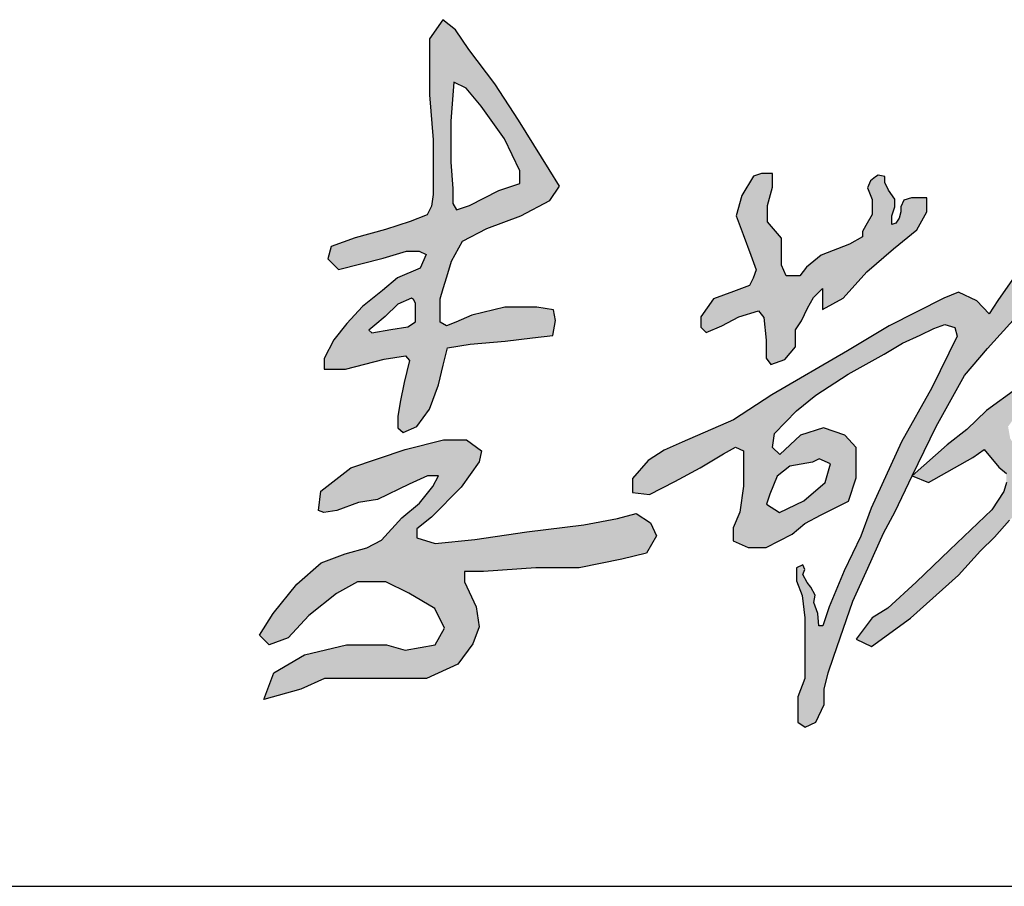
# Model space of a CAD drawing. Extents: x 427948 to 764348, y 274849 to 601549.
# Tile 173 of 212: x 677697 to 678497, y 524649 to 525353. Entities that reach past the tile are written whole.
import ezdxf

# ---------------------------------------------------------------- set-up
doc = ezdxf.new("R2010")
doc.units = 0
doc.header["$LTSCALE"] = 1000
doc.header["$MEASUREMENT"] = 0
doc.layers.get('0').update_dxf_attribs({"linetype": 'CONTINUOUS'})
doc.layers.add('PUB_TITLE', color=4, linetype='CONTINUOUS')

# ---------------------------------------------------------------- blocks, each defined once
blk = doc.blocks.new('李敬辉')
h = blk.add_hatch(color=3)
h.paths.add_polyline_path([(3996.5, 949.9), (3919.8, 887.2), (3809.5, 793), (3729.9, 732.1), (3679.7, 668.6), (3669.6, 638.7), (3706.9, 622.2), (3817.5, 677.6), (3907.1, 707.5), (3970.1, 727.8), (3990.4, 742.7), (3996.3, 778.5), (4006, 824.1), (4011.9, 887.1), (4025.7, 937.2), (4016.7, 959.1)], flags=16)
h.paths.add_polyline_path([(4032, 1341.1), (3905.5, 1269.8), (3844.2, 1178.4), (3835.4, 1138.4), (3884.2, 1155.9), (3964.4, 1209.7), (4023.3, 1252.2), (4055.8, 1307.3)], flags=16)
h.paths.add_polyline_path([(3256.3, 1743.5), (3239.1, 1695.7), (3257.9, 1665.2), (3275.4, 1637), (3275.4, 1590.6), (3284.3, 1520.3), (3276.6, 1463.7), (3258.6, 1420.5), (3246.5, 1391.6), (3212.2, 1376.8), (3163.3, 1376.8), (3103.4, 1398.7), (3077.6, 1426.3), (3069.2, 1468.8), (3038.3, 1468.8), (3013.8, 1452.7), (3013.8, 1416), (3040.2, 1372.9), (3083, 1316.6), (3111.4, 1294.8), (3148.5, 1294.8), (3188, 1305.9), (3207.8, 1305.9), (3215.4, 1290.2), (3199.2, 1250.7), (3129, 1162.9), (3065.7, 1116.9), (3031.3, 1079.7), (2990.2, 1019.6), (2990.2, 980), (3002.5, 969.3), (3034.7, 1019.6), (3096.3, 1076.4), (3141.9, 1114.3), (3172.4, 1137.8), (3187.9, 1149.8), (3209.3, 1171.5), (3205.4, 1144.7), (3186.4, 1107.1), (3176.2, 1077.5), (3105.4, 1013.1), (3024.6, 946.4), (2961.7, 885.9), (2916.4, 845.5), (2879.9, 812.4), (2856.7, 773.9), (2851.3, 744.4), (2868, 729.6), (2913.9, 771), (3024.2, 863.9), (3095, 923.4), (3162.2, 988.1), (3199.8, 1041), (3221.7, 1053.5), (3242.8, 1066.7), (3269.9, 1066.7), (3247.3, 1030.3), (3206.2, 959.7), (3152.3, 892.8), (3048, 780.3), (2914.6, 624.9), (2820, 519.2), (2736.4, 377.1), (2707.5, 319.9), (2707.5, 271.6), (2718.3, 252.8), (2745.4, 249.2), (2858.1, 362.6), (2963.1, 494.8), (3040.7, 600.9), (3088, 652.1), (3116.2, 687.2), (3154.3, 721.3), (3169.9, 721.3), (3184.2, 707), (3175.2, 659.2), (3160, 608.6), (3147.2, 547.3), (3102.5, 439.3), (3102.5, 399.1), (3135.4, 384.2), (3182.1, 435.1), (3275.5, 581.1), (3338.1, 676.3), (3378.2, 765.6), (3378.2, 823.2), (3364, 834.1), (3343.1, 814.9), (3312.2, 748.1), (3274.6, 693.8), (3249.6, 663.8), (3233.7, 663.8), (3233.7, 706.9), (3217.9, 760.5), (3202.3, 787), (3172.4, 798.6), (3152.8, 811.7), (3179, 841.9), (3250.3, 928.9), (3319.2, 1012.8), (3341.3, 1063.1), (3341.3, 1107), (3311.2, 1129.8), (3281.9, 1136.6), (3265.6, 1130.9), (3253.7, 1147.7), (3273.4, 1224.7), (3292.3, 1258.9), (3300.9, 1289.2), (3335.2, 1337.8), (3426.7, 1418.5), (3514.9, 1502.1), (3559.8, 1542.1), (3577.8, 1591.9), (3558.2, 1616.4), (3526.3, 1589.5), (3483.8, 1557.6), (3439.6, 1527.4), (3401.2, 1491.4), (3374.2, 1468.6), (3349.7, 1456.3), (3337.5, 1471.8), (3337.5, 1533.9), (3337.5, 1591.2), (3327.7, 1652.9), (3312, 1690.3), (3293.1, 1724.5)])
h.paths.add_polyline_path([(2399.1, 950), (2324.1, 885.6), (2291.8, 840.4), (2298.3, 804.1), (2329.9, 753.2), (2348.1, 743.8), (2366.9, 785.4), (2388.6, 842.2), (2407.9, 897.9), (2407.9, 924.2), (2407.9, 940)], flags=16)
h.paths.add_polyline_path([(2725.7, 1379), (2627.5, 1264.2), (2489.2, 1112.6), (2318.3, 957.3), (2225.5, 889.5), (2164.9, 831.4), (2104.2, 784), (1996.8, 689), (2046.4, 668.3), (2183.7, 745.8), (2217.7, 770), (2263.7, 715.8), (2286.8, 695.6), (2286.8, 668.1), (2279.1, 640.7), (2241.6, 583.9), (2112.4, 460.7), (2008.5, 361.2), (1921.1, 281.2), (1873.5, 252), (1823.9, 185.9), (1871.5, 163.6), (1991.1, 251), (2139.4, 383.4), (2206.8, 457.7), (2250.4, 499.7), (2296, 552), (2320.7, 577.4), (2342.9, 577.4), (2377.1, 502.7), (2447.9, 397.1), (2527.5, 290.4), (2627.4, 188.8), (2710.2, 140.2), (2783.6, 107.8), (2853.8, 101.2), (2831.8, 151.6), (2737.5, 216.1), (2653, 296.3), (2536.3, 404.1), (2475, 501.9), (2432.5, 579.3), (2413.4, 645.4), (2403.8, 683.6), (2436.7, 807.2), (2460.6, 906.3), (2469.3, 996.4), (2496.6, 1033.1), (2598.2, 1129.4), (2672.2, 1199.7), (2749.1, 1286.2), (2776.5, 1328.9), (2776.5, 1380.6)])
h.paths.add_polyline_path([(1689.9, 731.3), (1619.3, 718.8), (1581.1, 687.5), (1558.3, 632.3), (1548.1, 601.5), (1587.4, 575.9), (1663.1, 612.3), (1728.6, 668.7), (1745.1, 726.2), (1710.4, 741.5)], flags=16)
h.paths.add_polyline_path([(1183.5, 736.1), (1135.3, 680.4), (1135.3, 637.9), (1187.9, 631.1), (1265.4, 671.1), (1343.6, 713.6), (1415.6, 756.7), (1451.9, 777.3), (1476.9, 766.1), (1476.9, 656.6), (1466.1, 576.7), (1445.6, 528.9), (1445.6, 488.6), (1491.6, 468.7), (1546.4, 468.7), (1627.3, 509.5), (1666.3, 542.2), (1715.8, 568.7), (1800, 610.5), (1823.7, 682.5), (1823.7, 776.5), (1789.4, 814.2), (1723.5, 836.2), (1652.4, 814.2), (1589, 754.2), (1566.5, 775.8), (1572.1, 819.5), (1640.5, 889.1), (1699.3, 937.6), (1799, 1001.9), (1910.2, 1063.5), (1966.9, 1096.7), (2020.9, 1122.3), (2062.9, 1142), (2097.2, 1154.5), (2128.3, 1145.2), (2134.9, 1119.1), (2057.3, 959.5), (1963.6, 793.8), (1869.9, 589), (1838.1, 503.3), (1786.6, 396.8), (1740.7, 285.2), (1721.1, 227.6), (1708.7, 227.6), (1705.4, 264.7), (1693.5, 298.9), (1697.4, 321.2), (1684.3, 345.8), (1673.5, 360.3), (1659.5, 385.2), (1665.7, 400.5), (1660, 414.6), (1640.6, 405.3), (1640.6, 365.8), (1657.3, 320.4), (1666.3, 251.5), (1666.3, 181), (1666.3, 123.1), (1666.3, 64.7), (1644.7, 8.4), (1644.7, -29.4), (1644.7, -68.9), (1667.3, -85.1), (1699.4, -69.4), (1725.7, -14.7), (1725.7, 32.1), (1737.3, 83), (1754.6, 130.3), (1774.9, 189.9), (1813.7, 303.5), (1860.2, 404.2), (1908.2, 512.7), (1944.4, 578.6), (1996.8, 689), (2070.3, 840.5), (2157.7, 998), (2228.2, 1080.9), (2316.4, 1178.2), (2427.8, 1344.3), (2506.4, 1503.7), (2572.1, 1639.4), (2617.3, 1732.8), (2617.3, 1789.9), (2589.4, 1821.2), (2559.7, 1810.5), (2511.1, 1746.3), (2429.5, 1500.9), (2312.8, 1303.1), (2260.4, 1228.8), (2233.1, 1187), (2195.3, 1227.4), (2139.4, 1253.8), (2094.3, 1236.1), (1925.7, 1150.5), (1796.8, 1074.1), (1563.7, 938.6), (1446.2, 861.5), (1288.4, 792.8), (1232.4, 768)])
h.paths.add_polyline_path([(1507.6, 1611.5), (1471.8, 1551.3), (1453.9, 1489.5), (1475.9, 1432), (1499.4, 1368.2), (1516.1, 1322.9), (1506.5, 1297.6), (1495.8, 1275.1), (1446.2, 1256.3), (1384.9, 1233.3), (1346, 1178.4), (1346, 1146.8), (1361.8, 1129.9), (1409.9, 1150.4), (1463, 1178.4), (1522.8, 1196.3), (1539.7, 1176.4), (1546.8, 1106.4), (1546.8, 1050.8), (1561.6, 1031.9), (1604.6, 1046.7), (1636.7, 1085.5), (1636.7, 1138.1), (1655.8, 1165.8), (1674.2, 1205.1), (1692.2, 1237.8), (1720, 1265.6), (1720, 1239.9), (1720, 1200.8), (1783.9, 1235.8), (1857, 1317.1), (1938.4, 1387.1), (2010.5, 1445.7), (2041.4, 1501.3), (2041.4, 1544.5), (1994, 1544.5), (1970.9, 1537.5), (1962, 1517.3), (1962, 1500.9), (1956.3, 1482.4), (1946.3, 1466.7), (1933.5, 1462.8), (1933.5, 1489.1), (1943.5, 1517.3), (1943.5, 1540.4), (1923.9, 1567.6), (1911.8, 1591.4), (1911.8, 1609.9), (1891.5, 1614.5), (1883.6, 1608.8), (1868.4, 1597.3), (1858.9, 1574.8), (1873.1, 1539.8), (1873.1, 1518.3), (1873.1, 1493), (1854.1, 1459.2), (1843.2, 1441.3), (1843.2, 1424.7), (1803.5, 1402), (1716.1, 1368.1), (1670.9, 1330.8), (1650.5, 1304.2), (1608.7, 1304.2), (1594, 1337.6), (1594, 1420.4), (1550.7, 1471), (1550.7, 1520.7), (1566, 1577.6), (1566, 1619.2), (1532.6, 1619.2)], flags=17)
h.paths.add_polyline_path([(168.3, 582.6), (175, 641.6), (267.1, 713.1), (434.8, 770.1), (553.4, 799.2), (623.7, 799.2), (670.1, 766.1), (662.8, 731.6), (607.8, 654.2), (515.7, 562), (470.6, 525.5), (470.6, 498.4), (527.6, 480.5), (649.6, 493.1), (809.4, 516.2), (985.6, 537.9), (1089.2, 557.1), (1146, 573), (1190.3, 543.8), (1208.6, 504.6), (1178.6, 451.1), (1102.6, 432.8), (970.6, 406.1), (837.8, 406.1), (676, 394.3), (617.4, 394.3), (617.4, 362.7), (653.2, 285.8), (662.5, 224), (643.8, 171.5), (596.9, 109.7), (500.3, 64.7), (399.1, 64.7), (276.5, 64.7), (186.7, 64.7), (113.4, 31.9), (0, 0), (30.7, 82.6), (125.2, 138.1), (253.7, 168.3), (377.2, 168.3), (435.3, 152.5), (527.3, 169.1), (556.4, 220.5), (526.5, 281), (446.1, 328.2), (375.6, 363), (287.7, 363), (223, 326.5), (138.4, 258.6), (74.6, 189.8), (15.7, 169.1), (-13.3, 198.9), (28.1, 265.2), (101.1, 355.5), (176.3, 421.5), (249.6, 448.8), (316.6, 466.8), (362, 491.2), (424.3, 559.5), (479, 604.9), (519.7, 656), (537.2, 689.2), (503.4, 689.2), (447.6, 663), (349.8, 615.9), (291.6, 607.2), (224.7, 582.2), (183.9, 575.8)])
h.paths.add_polyline_path([(454.2, 1235.9), (412.6, 1217.6), (373.2, 1179), (341.3, 1152.7), (323.3, 1137), (332.7, 1129.5), (391.2, 1138.8), (442.9, 1147.2), (466.8, 1162.8), (466.8, 1193.3), (466.8, 1220.7), (460.6, 1231.4)], flags=16)
h.paths.add_polyline_path([(584.9, 1900), (575.7, 1780.4), (575.7, 1654), (581.8, 1572.9), (581.8, 1526.9), (593.4, 1507.8), (633.2, 1521), (723.4, 1567.2), (787.9, 1588.9), (787.9, 1628.1), (740.8, 1726.6), (669, 1826.7), (622.6, 1881.6)], flags=16)
h.paths.add_polyline_path([(550.7, 2092.7), (510, 2033.6), (510, 1861.8), (521.2, 1723.2), (521.2, 1632), (521.2, 1554.5), (516.2, 1519.2), (503.1, 1492.2), (450, 1471.6), (373.8, 1446.8), (280.4, 1421.2), (207.1, 1394.8), (197.1, 1357.1), (229.1, 1323.6), (367.4, 1359.2), (439.3, 1380.6), (478.5, 1380.6), (499.6, 1370.1), (481.2, 1327.7), (410.9, 1298.6), (364.9, 1259.2), (303.2, 1209.7), (255.1, 1158.1), (215.5, 1107.2), (185.1, 1049.9), (185.1, 1017.4), (251.5, 1017.4), (369.7, 1047.8), (435.4, 1057.7), (448.1, 1043.5), (431.7, 976.1), (419, 915.1), (412, 871.7), (412, 836.2), (428.7, 822.1), (470.8, 841), (509.9, 894.5), (537.9, 969), (552.2, 1029.1), (565, 1083.3), (635.5, 1094.6), (742.4, 1103.1), (827.4, 1114), (889.7, 1120.5), (898.4, 1166.7), (891.9, 1200.2), (840, 1208), (741.9, 1208), (640, 1183.3), (590.8, 1162.2), (562, 1150.9), (543, 1162.2), (543, 1233.5), (552, 1265.7), (562.9, 1301.8), (577.4, 1349.3), (611.2, 1410.9), (685.9, 1450.1), (791.5, 1489.5), (880.3, 1536), (910.3, 1580.7), (878.4, 1632.1), (784.3, 1783.3), (711.3, 1895.6), (631.1, 2001), (590.4, 2061.4)])
h.paths.add_polyline_path([(4308.8, 1042.2), (4267.9, 1083.5), (4228.5, 1099), (4220.3, 1083), (4248, 1024.7), (4267, 1004.4), (4249.9, 960.1), (4210.1, 930), (4146.3, 875.1), (4101.2, 829.1), (4083.5, 810.5), (4082.6, 840.6), (4090.6, 909.6), (4112.8, 971.1), (4132.3, 1019.7), (4171.2, 1071.9), (4207.1, 1126.4), (4167, 1145.6), (4123.4, 1086.1), (4107.5, 1071.9), (4098.7, 1118.8), (4116.4, 1170.1), (4122.5, 1231), (4220.9, 1309.4), (4284.5, 1383.9), (4311.3, 1410.7), (4299.4, 1453.4), (4268.6, 1464.3), (4255.7, 1436.5), (4233.8, 1405.7), (4201, 1372), (4163.3, 1339.2), (4142.4, 1317.4), (4117.5, 1301.5), (4101.6, 1310.4), (4130.5, 1365), (4183.1, 1418.7), (4214, 1504.5), (4259.7, 1618.7), (4285.5, 1705.1), (4290.5, 1788.5), (4266.6, 1825.3), (4197.1, 1844.2), (4082.8, 1799.5), (3971.5, 1734.9), (3880, 1669.4), (3814.5, 1609.8), (3763.8, 1574), (3730, 1544.2), (3716.1, 1552.2), (3720, 1591.9), (3711.1, 1617.7), (3691.9, 1624.6), (3664.1, 1595.5), (3664.1, 1561.5), (3664.1, 1490.9), (3641.4, 1406.5), (3602.6, 1319.4), (3567.6, 1230.6), (3527.5, 1141.6), (3495.9, 1067.6), (3462.7, 1007.4), (3450.3, 962), (3450.3, 931.7), (3478.8, 912.7), (3517.5, 971.6), (3581.2, 1103.6), (3635, 1225.5), (3662.1, 1304.9), (3694, 1379.1), (3724.1, 1459.3), (3763, 1498.7), (3888.5, 1596.3), (3984.2, 1656.5), (4084.6, 1696), (4151.7, 1727.6), (4191.2, 1735.1), (4211.2, 1719.7), (4196.8, 1665.3), (4175.7, 1594.8), (4159, 1536.3), (4141.8, 1490.4), (4105.2, 1466.9), (4002.3, 1399.7), (3919.1, 1339.4), (3843.4, 1278.4), (3801.2, 1220.8), (3771.9, 1165.1), (3733.2, 1097.7), (3713.2, 1032.7), (3744.9, 1014.5), (3744.9, 994.8), (3781.7, 947.9), (3835.7, 987.8), (3822.8, 1038.2), (3884.7, 1080.2), (3966.2, 1126.1), (4001.8, 1149.6), (4027.6, 1142.7), (4027.6, 1072.2), (3991.9, 1011.1), (3905.3, 932.9), (3691.1, 754.7), (3587.5, 642), (3552.6, 606.3), (3525.8, 556), (3525.8, 503.2), (3567.2, 465.9), (3636.2, 474.9), (3747.4, 538.9), (3854.6, 600.6), (3933.3, 654.1), (3960.1, 654.1), (3978.9, 637), (3970.7, 581.1), (3966.9, 512.6), (3956.4, 415.5), (3943.8, 288.6), (3943.8, 132.3), (3935.5, 15.8), (3935.5, -184.7), (3935.5, -326), (3953.3, -425.1), (3953.3, -512.8), (3978.4, -561.8), (3996.7, -529.9), (3996.7, -404.6), (3996.7, -280.4), (4003, -148.6), (4003, -50.4), (4003, 46.6), (4013.1, 147.7), (4013.1, 282.3), (4017.6, 353.2), (4032.3, 518.3), (4035.5, 586.6), (4041.1, 624.7), (4072.8, 648.5), (4083.2, 698.5), (4091.9, 729.4), (4192, 815.3), (4286.7, 888.2), (4327, 954.7), (4343.5, 1002)])
for points in [[(550.7, 2092.7), (510, 2033.6), (510, 1861.8), (521.2, 1723.2), (521.2, 1632), (521.2, 1554.5), (516.2, 1519.2), (503.1, 1492.2), (450, 1471.6), (373.8, 1446.8), (280.4, 1421.2), (207.1, 1394.8), (197.1, 1357.1), (229.1, 1323.6), (367.4, 1359.2), (439.3, 1380.6), (478.5, 1380.6), (499.6, 1370.1), (481.2, 1327.7), (410.9, 1298.6), (364.9, 1259.2), (303.2, 1209.7), (255.1, 1158.1), (215.5, 1107.2), (185.1, 1049.9), (185.1, 1017.4), (251.5, 1017.4), (369.7, 1047.8), (435.4, 1057.7), (448.1, 1043.5), (431.7, 976.1), (419, 915.1), (412, 871.7), (412, 836.2), (428.7, 822.1), (470.8, 841), (509.9, 894.5), (537.9, 969), (552.2, 1029.1), (565, 1083.3), (635.5, 1094.6), (742.4, 1103.1), (827.4, 1114), (889.7, 1120.5), (898.4, 1166.7), (891.9, 1200.2), (840, 1208), (741.9, 1208), (640, 1183.3), (590.8, 1162.2), (562, 1150.9), (543, 1162.2), (543, 1233.5), (552, 1265.7), (562.9, 1301.8), (577.4, 1349.3), (611.2, 1410.9), (685.9, 1450.1), (791.5, 1489.5), (880.3, 1536), (910.3, 1580.7), (878.4, 1632.1), (784.3, 1783.3), (711.3, 1895.6), (631.1, 2001), (590.4, 2061.4)], [(584.9, 1900), (575.7, 1780.4), (575.7, 1654), (581.8, 1572.9), (581.8, 1526.9), (593.4, 1507.8), (633.2, 1521), (723.4, 1567.2), (787.9, 1588.9), (787.9, 1628.1), (740.8, 1726.6), (669, 1826.7), (622.6, 1881.6)], [(1507.6, 1611.5), (1471.8, 1551.3), (1453.9, 1489.5), (1475.9, 1432), (1499.4, 1368.2), (1516.1, 1322.9), (1506.5, 1297.6), (1495.8, 1275.1), (1446.2, 1256.3), (1384.9, 1233.3), (1346, 1178.4), (1346, 1146.8), (1361.8, 1129.9), (1409.9, 1150.4), (1463, 1178.4), (1522.8, 1196.3), (1539.7, 1176.4), (1546.8, 1106.4), (1546.8, 1050.8), (1561.6, 1031.9), (1604.6, 1046.7), (1636.7, 1085.5), (1636.7, 1138.1), (1655.8, 1165.8), (1674.2, 1205.1), (1692.2, 1237.8), (1720, 1265.6), (1720, 1239.9), (1720, 1200.8), (1783.9, 1235.8), (1857, 1317.1), (1938.4, 1387.1), (2010.5, 1445.7), (2041.4, 1501.3), (2041.4, 1544.5), (1994, 1544.5), (1970.9, 1537.5), (1962, 1517.3), (1962, 1500.9), (1956.3, 1482.4), (1946.3, 1466.7), (1933.5, 1462.8), (1933.5, 1489.1), (1943.5, 1517.3), (1943.5, 1540.4), (1923.9, 1567.6), (1911.8, 1591.4), (1911.8, 1609.9), (1891.5, 1614.5), (1883.6, 1608.8), (1868.4, 1597.3), (1858.9, 1574.8), (1873.1, 1539.8), (1873.1, 1518.3), (1873.1, 1493), (1854.1, 1459.2), (1843.2, 1441.3), (1843.2, 1424.7), (1803.5, 1402), (1716.1, 1368.1), (1670.9, 1330.8), (1650.5, 1304.2), (1608.7, 1304.2), (1594, 1337.6), (1594, 1420.4), (1550.7, 1471), (1550.7, 1520.7), (1566, 1577.6), (1566, 1619.2), (1532.6, 1619.2)], [(454.2, 1235.9), (412.6, 1217.6), (373.2, 1179), (341.3, 1152.7), (323.3, 1137), (332.7, 1129.5), (391.2, 1138.8), (442.9, 1147.2), (466.8, 1162.8), (466.8, 1193.3), (466.8, 1220.7), (460.6, 1231.4)], [(168.3, 582.6), (175, 641.6), (267.1, 713.1), (434.8, 770.1), (553.4, 799.2), (623.7, 799.2), (670.1, 766.1), (662.8, 731.6), (607.8, 654.2), (515.7, 562), (470.6, 525.5), (470.6, 498.4), (527.6, 480.5), (649.6, 493.1), (809.4, 516.2), (985.6, 537.9), (1089.2, 557.1), (1146, 573), (1190.3, 543.8), (1208.6, 504.6), (1178.6, 451.1), (1102.6, 432.8), (970.6, 406.1), (837.8, 406.1), (676, 394.3), (617.4, 394.3), (617.4, 362.7), (653.2, 285.8), (662.5, 224), (643.8, 171.5), (596.9, 109.7), (500.3, 64.7), (399.1, 64.7), (276.5, 64.7), (186.7, 64.7), (113.4, 31.9), (0, 0), (30.7, 82.6), (125.2, 138.1), (253.7, 168.3), (377.2, 168.3), (435.3, 152.5), (527.3, 169.1), (556.4, 220.5), (526.5, 281), (446.1, 328.2), (375.6, 363), (287.7, 363), (223, 326.5), (138.4, 258.6), (74.6, 189.8), (15.7, 169.1), (-13.3, 198.9), (28.1, 265.2), (101.1, 355.5), (176.3, 421.5), (249.6, 448.8), (316.6, 466.8), (362, 491.2), (424.3, 559.5), (479, 604.9), (519.7, 656), (537.2, 689.2), (503.4, 689.2), (447.6, 663), (349.8, 615.9), (291.6, 607.2), (224.7, 582.2), (183.9, 575.8)], [(1689.9, 731.3), (1619.3, 718.8), (1581.1, 687.5), (1558.3, 632.3), (1548.1, 601.5), (1587.4, 575.9), (1663.1, 612.3), (1728.6, 668.7), (1745.1, 726.2), (1710.4, 741.5)]]:
    blk.add_lwpolyline(points, close=True)
for points in [[(2312.8, 1303.1), (2260.4, 1228.8), (2233.1, 1187), (2195.3, 1227.4), (2139.4, 1253.8), (2094.3, 1236.1), (1925.7, 1150.5), (1796.8, 1074.1), (1563.7, 938.6), (1446.2, 861.5), (1288.4, 792.8), (1232.4, 768), (1183.5, 736.1), (1135.3, 680.4), (1135.3, 637.9), (1187.9, 631.1), (1265.4, 671.1), (1343.6, 713.6), (1415.6, 756.7), (1451.9, 777.3), (1476.9, 766.1), (1476.9, 656.6), (1466.1, 576.7), (1445.6, 528.9), (1445.6, 488.6), (1491.6, 468.7), (1546.4, 468.7), (1627.3, 509.5), (1666.3, 542.2), (1715.8, 568.7), (1800, 610.5), (1823.7, 682.5), (1823.7, 776.5), (1789.4, 814.2), (1723.5, 836.2), (1652.4, 814.2), (1589, 754.2), (1566.5, 775.8), (1572.1, 819.5), (1640.5, 889.1), (1699.3, 937.6), (1799, 1001.9), (1910.2, 1063.5), (1966.9, 1096.7), (2020.9, 1122.3), (2062.9, 1142), (2097.2, 1154.5), (2128.3, 1145.2), (2134.9, 1119.1), (2057.3, 959.5), (1963.6, 793.8), (1869.9, 589), (1838.1, 503.3), (1786.6, 396.8), (1740.7, 285.2), (1721.1, 227.6), (1708.7, 227.6), (1705.4, 264.7), (1693.5, 298.9), (1697.4, 321.2), (1684.3, 345.8), (1673.5, 360.3), (1659.5, 385.2), (1665.7, 400.5), (1660, 414.6), (1640.6, 405.3), (1640.6, 365.8), (1657.3, 320.4), (1666.3, 251.5), (1666.3, 181), (1666.3, 123.1), (1666.3, 64.7), (1644.7, 8.4), (1644.7, -29.4), (1644.7, -68.9), (1667.3, -85.1), (1699.4, -69.4), (1725.7, -14.7), (1725.7, 32.1), (1737.3, 83), (1754.6, 130.3), (1774.9, 189.9), (1813.7, 303.5), (1860.2, 404.2), (1908.2, 512.7), (1944.4, 578.6), (1996.8, 689), (2070.3, 840.5), (2157.7, 998), (2228.2, 1080.9), (2316.4, 1178.2)], [(2318.3, 957.3), (2225.5, 889.5), (2164.9, 831.4), (2104.2, 784), (1996.8, 689), (2046.4, 668.3), (2183.7, 745.8), (2217.7, 770), (2263.7, 715.8), (2286.8, 695.6)], [(2286.8, 668.1), (2279.1, 640.7), (2241.6, 583.9), (2112.4, 460.7), (2008.5, 361.2), (1921.1, 281.2), (1873.5, 252), (1823.9, 185.9), (1871.5, 163.6), (1991.1, 251), (2139.4, 383.4), (2206.8, 457.7), (2250.4, 499.7), (2296, 552)]]:
    blk.add_lwpolyline(points)
blk = doc.blocks.new('24')
at = {"layer": 'PUB_TITLE'}
blk.add_line((-1116488.91, 156518.87), (-1110888.91, 156518.87), dxfattribs=at)
at = {"xscale": 0.2640000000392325, "yscale": 0.2640000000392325, "zscale": 0.2640000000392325}
blk.add_blockref('李敬辉', (-1112241.46, 156670.53), dxfattribs=at)

msp = doc.modelspace()

# ---------------------------------------------------------------- block references
msp.add_blockref('24', (1790136.93, 368130.48))

doc.saveas('drawing.dxf')
